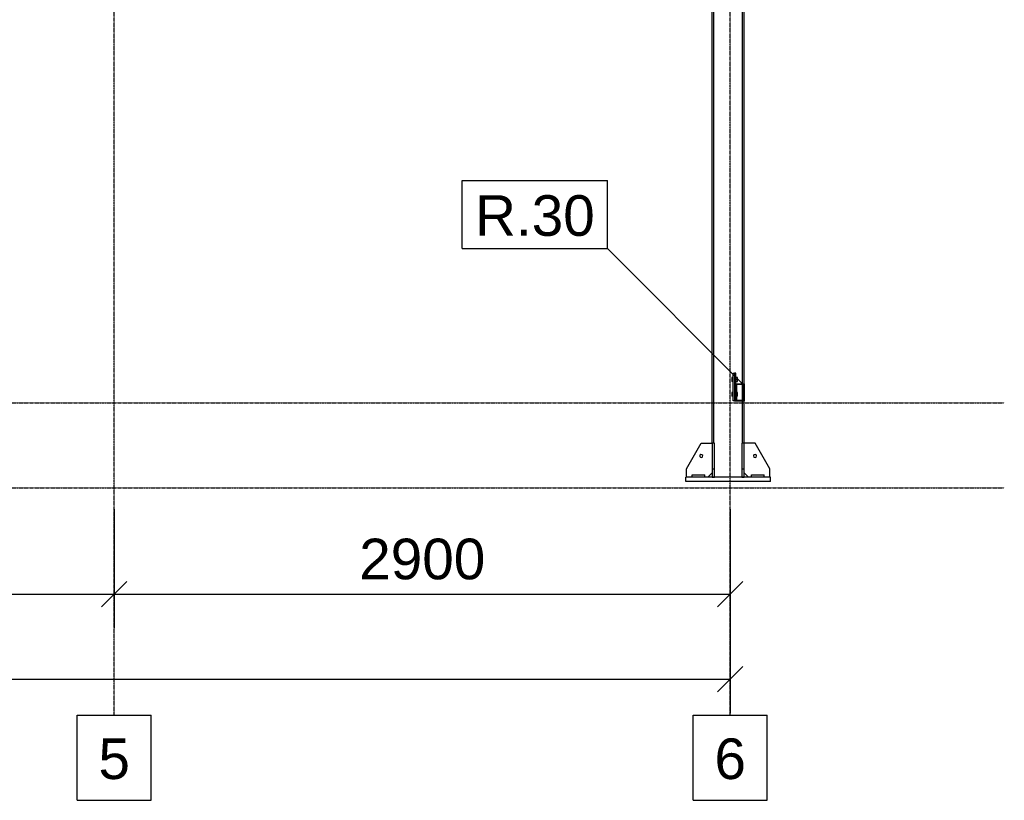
# Model space of a CAD drawing. Header units: millimetres. Extents: x 0 to 42000, y 0 to 29700.
# Tile 22 of 29: x 23955 to 28591, y 5882 to 9554. Entities that reach past the tile are written whole.
import ezdxf

# ---------------------------------------------------------------- set-up
doc = ezdxf.new("R2010")
doc.units = ezdxf.units.MM
doc.linetypes.add('DXK_LINE_DOT3', pattern=[5.9187, 2.979, -0.9799, 0.9799, -0.9799])
for name, color, linetype in [('TS_INNE_OBIEKTY', 7, 'Continuous'), ('TS_LINIE_WIDOCZNE', 7, 'Continuous'), ('TS_OPISY', 7, 'Continuous'), ('TS_OPISY_LINIE', 7, 'Continuous'), ('TS_OPISY_RAMKA', 7, 'Continuous'), ('TS_WYMIARY', 7, 'Continuous'), ('TS_WYMIARY_TEKST', 7, 'Continuous'), ('TS_WYPELNIENIE', 7, 'Continuous')]:
    doc.layers.add(name, color=color, linetype=linetype)
doc.styles.add('Arial', font='ARIAL.TTF', dxfattribs={"height": 0.2})

# ---------------------------------------------------------------- blocks, each defined once
blk = doc.blocks.new('Part-293068075-1338 - 1320')
at = {"layer": 'TS_LINIE_WIDOCZNE', "color": 1, "linetype": 'Continuous'}
for p, q in [((27214.7, 7561.5), (27214.7, 12541.5)), ((27223.7, 12541.5), (27214.7, 12541.5)), ((27223.7, 7561.5), (27223.7, 12541.5)), ((27357.7, 12102.7), (27357.7, 12541.5)), ((27357.7, 12541.5), (27362.7, 12541.5)), ((27366.7, 7841.5), (27366.7, 12491.5)), ((27357.7, 7841.5), (27357.7, 11982.7)), ((27357.7, 7764.5), (27357.7, 7838.5)), ((27357.7, 7561.5), (27357.7, 7761.5)), ((27366.7, 7561.5), (27366.7, 7761.5))]:
    blk.add_line(p, q, dxfattribs=at)
blk = doc.blocks.new('Part-293068075-1358 - 1320')
at = {"layer": 'TS_LINIE_WIDOCZNE', "color": 1, "linetype": 'Continuous'}
for p, q in [((27326.7, 7841.5), (27366.7, 7841.5)), ((27363.7, 7838.5), (27329.7, 7838.5)), ((27329.7, 7838.5), (27329.7, 7764.5)), ((27363.7, 7764.5), (27363.7, 7838.5)), ((27366.7, 7841.5), (27366.7, 7761.5)), ((27326.7, 7761.5), (27366.7, 7761.5)), ((27329.7, 7764.5), (27363.7, 7764.5))]:
    blk.add_line(p, q, dxfattribs=at)
blk = doc.blocks.new('Bolt-293068075-2207 - 1320')
at = {"layer": 'TS_INNE_OBIEKTY', "color": 1, "linetype": 'Continuous'}
for start, end in [(90, 270), (90, 270), (270, 90), (270, 90)]:
    blk.add_arc((27417.2, 7501.5), 7, start, end, dxfattribs=at)
blk = doc.blocks.new('Part-293068075-1364 - 1320')
at = {"layer": 'TS_LINIE_WIDOCZNE', "color": 1, "linetype": 'Continuous'}
for p, q in [((27090.7, 7381.5), (27090.7, 7401.5)), ((27490.7, 7401.5), (27090.7, 7401.5)), ((27490.7, 7381.5), (27090.7, 7381.5)), ((27490.7, 7381.5), (27490.7, 7401.5))]:
    blk.add_line(p, q, dxfattribs=at)
blk = doc.blocks.new('Part-293068075-1365 - 1320')
at = {"layer": 'TS_LINIE_WIDOCZNE', "color": 1, "linetype": 'Continuous'}
for p, q in [((27400.7, 7401.5), (27400.7, 7413.5)), ((27400.7, 7413.5), (27460.7, 7413.5)), ((27460.7, 7401.5), (27460.7, 7413.5))]:
    blk.add_line(p, q, dxfattribs=at)
blk = doc.blocks.new('Part-293068075-1366 - 1320')
at = {"layer": 'TS_LINIE_WIDOCZNE', "color": 1, "linetype": 'Continuous'}
for p, q in [((27120.7, 7401.5), (27120.7, 7413.5)), ((27120.7, 7413.5), (27180.7, 7413.5)), ((27180.7, 7401.5), (27180.7, 7413.5))]:
    blk.add_line(p, q, dxfattribs=at)
blk = doc.blocks.new('Part-293068075-2203 - 1320')
at = {"layer": 'TS_LINIE_WIDOCZNE', "color": 1, "linetype": 'Continuous'}
for p, q in [((27354.7, 7561.5), (27354.7, 7401.5)), ((27366.7, 7561.5), (27354.7, 7561.5)), ((27366.7, 7401.5), (27366.7, 7561.5)), ((27354.7, 7441.5), (27366.7, 7441.5)), ((27354.7, 7401.5), (27366.7, 7401.5))]:
    blk.add_line(p, q, dxfattribs=at)
blk = doc.blocks.new('Part-293068075-1397 - 1320')
at = {"layer": 'TS_LINIE_WIDOCZNE', "color": 1, "linetype": 'Continuous'}
for p, q in [((27314.7, 7891.5), (27320.7, 7891.5)), ((27314.7, 7761.5), (27314.7, 7891.5)), ((27320.7, 7761.5), (27314.7, 7761.5))]:
    blk.add_line(p, q, dxfattribs=at)
blk = doc.blocks.new('Bolt-293068075-1399 - 1320')
at = {"layer": 'TS_INNE_OBIEKTY', "color": 1, "linetype": 'Continuous'}
for p, q in [((27314.7, 7870.5), (27307.2, 7870.5)), ((27307.2, 7870.5), (27307.2, 7852.5)), ((27307.2, 7861.5), (27314.7, 7861.5)), ((27314.7, 7852.5), (27307.2, 7852.5)), ((27334.2, 7870.5), (27326.7, 7870.5)), ((27326.7, 7861.5), (27334.2, 7861.5)), ((27326.7, 7852.5), (27334.2, 7852.5)), ((27334.2, 7852.5), (27334.2, 7870.5)), ((27314.7, 7800.5), (27307.2, 7800.5)), ((27307.2, 7800.5), (27307.2, 7782.5)), ((27307.2, 7791.5), (27314.7, 7791.5)), ((27334.2, 7800.5), (27329.7, 7800.5)), ((27329.7, 7791.5), (27334.2, 7791.5)), ((27334.2, 7782.5), (27334.2, 7800.5)), ((27314.7, 7782.5), (27307.2, 7782.5)), ((27334.2, 7782.5), (27329.7, 7782.5))]:
    blk.add_line(p, q, dxfattribs=at)
blk = doc.blocks.new('Part-293068075-1484 - 1320')
at = {"layer": 'TS_WYPELNIENIE', "linetype": 'Continuous'}
h = blk.add_hatch(dxfattribs=at)
h.set_pattern_fill('', color=256, scale=70, style=0, pattern_type=0)
h.set_pattern_definition([(45, (27320.72, 7891.52), (-157.15, 157.15), [])])
h.paths.add_polyline_path([(27326.7, 7891.5), (27320.7, 7891.5), (27320.7, 7761.5), (27326.7, 7761.5)])
at = {"layer": 'TS_INNE_OBIEKTY', "color": 1, "linetype": 'Continuous'}
for p, q in [((27326.7, 7891.5), (27320.7, 7891.5)), ((27320.7, 7891.5), (27320.7, 7761.5)), ((27326.7, 7761.5), (27326.7, 7891.5)), ((27320.7, 7761.5), (27326.7, 7761.5))]:
    blk.add_line(p, q, dxfattribs=at)
at = {"layer": 'TS_LINIE_WIDOCZNE', "color": 1, "linetype": 'Continuous'}
for p, q in [((27320.7, 7891.5), (27320.7, 7891.5)), ((27326.7, 7891.5), (27326.7, 7891.5)), ((27320.7, 7761.5), (27320.7, 7761.5)), ((27326.7, 7761.5), (27326.7, 7761.5))]:
    blk.add_line(p, q, dxfattribs=at)
blk = doc.blocks.new('Bolt-293068075-2210 - 1320')
at = {"layer": 'TS_INNE_OBIEKTY', "color": 1, "linetype": 'Continuous'}
for start, end in [(108, 288), (108, 288), (288, 108), (288, 108)]:
    blk.add_arc((27164.2, 7501.5), 7, start, end, dxfattribs=at)
blk = doc.blocks.new('GridLine-293068075-2307 - 1320')
at = {"layer": 'TS_INNE_OBIEKTY', "color": 4, "linetype": 'DXK_LINE_DOT3'}
blk.add_line((24400.2, 6281.5), (24400.2, 14191.5), dxfattribs=at)
at = {"layer": 'TS_INNE_OBIEKTY', "color": 4, "linetype": 'Continuous'}
for p, q in [((24226.1, 6281.5), (24574.4, 6281.5)), ((24226.1, 5881.5), (24226.1, 6281.5)), ((24574.4, 5881.5), (24574.4, 6281.5)), ((24226.1, 5881.5), (24574.4, 5881.5))]:
    blk.add_line(p, q, dxfattribs=at)
at = {"layer": 'TS_INNE_OBIEKTY', "color": 2, "linetype": 'Continuous', "style": 'Arial'}
blk.add_text('5', height=191, dxfattribs=at).set_placement((24326.1, 5981.5))
blk = doc.blocks.new('Part-293068075-2198 - 1320')
at = {"layer": 'TS_LINIE_WIDOCZNE', "color": 1, "linetype": 'Continuous'}
for p, q in [((27417.2, 7561.5), (27366.7, 7561.5)), ((27487.2, 7441.5), (27417.2, 7561.5)), ((27386.7, 7401.5), (27366.7, 7421.5)), ((27487.2, 7401.5), (27487.2, 7441.5))]:
    blk.add_line(p, q, dxfattribs=at)
blk = doc.blocks.new('GridLine-293068075-2309 - 1320')
at = {"layer": 'TS_INNE_OBIEKTY', "color": 4, "linetype": 'DXK_LINE_DOT3'}
blk.add_line((2766.4, 7351.5), (28590.7, 7351.5), dxfattribs=at)
blk = doc.blocks.new('Part-293068075-2200 - 1320')
at = {"layer": 'TS_LINIE_WIDOCZNE', "color": 1, "linetype": 'Continuous'}
for p, q in [((27094.2, 7441.5), (27164.2, 7561.5)), ((27164.2, 7561.5), (27214.7, 7561.5)), ((27094.2, 7401.5), (27094.2, 7441.5)), ((27194.7, 7401.5), (27214.7, 7421.5))]:
    blk.add_line(p, q, dxfattribs=at)
blk = doc.blocks.new('Part-293068075-2204 - 1320')
at = {"layer": 'TS_LINIE_WIDOCZNE', "color": 1, "linetype": 'Continuous'}
for p, q in [((27214.7, 7561.5), (27214.7, 7401.5)), ((27226.7, 7561.5), (27214.7, 7561.5)), ((27226.7, 7401.5), (27226.7, 7561.5)), ((27214.7, 7441.5), (27226.7, 7441.5)), ((27214.7, 7401.5), (27226.7, 7401.5))]:
    blk.add_line(p, q, dxfattribs=at)
blk = doc.blocks.new('GridLine-293068075-2308 - 1320')
at = {"layer": 'TS_INNE_OBIEKTY', "color": 4, "linetype": 'DXK_LINE_DOT3'}
blk.add_line((27300.2, 6281.5), (27300.2, 14191.5), dxfattribs=at)
at = {"layer": 'TS_INNE_OBIEKTY', "color": 4, "linetype": 'Continuous'}
for p, q in [((27126.1, 6281.5), (27474.4, 6281.5)), ((27126.1, 5881.5), (27126.1, 6281.5)), ((27474.4, 5881.5), (27474.4, 6281.5)), ((27126.1, 5881.5), (27474.4, 5881.5))]:
    blk.add_line(p, q, dxfattribs=at)
at = {"layer": 'TS_INNE_OBIEKTY', "color": 2, "linetype": 'Continuous', "style": 'Arial'}
blk.add_text('6', height=191, dxfattribs=at).set_placement((27226.1, 5981.5))
blk = doc.blocks.new('GridLine-293068075-2310 - 1320')
at = {"layer": 'TS_INNE_OBIEKTY', "color": 4, "linetype": 'DXK_LINE_DOT3'}
blk.add_line((2766.4, 7751.5), (28590.7, 7751.5), dxfattribs=at)
blk = doc.blocks.new('StraightDimension-293068075-2315 - 1320')
at = {"layer": 'TS_WYMIARY', "color": 174, "linetype": 'Continuous'}
for p, q in [((24400.2, 7251.5), (24400.2, 6691.5)), ((24340.2, 6791.5), (24460.2, 6911.5)), ((19608.7, 6851.5), (24400.2, 6851.5))]:
    blk.add_line(p, q, dxfattribs=at)
blk = doc.blocks.new('StraightDimension-293068075-2314 - 1320')
at = {"layer": 'TS_WYMIARY', "color": 174, "linetype": 'Continuous'}
for p, q in [((24400.2, 7251.5), (24400.2, 6691.5)), ((27300.2, 7251.5), (27300.2, 6691.5)), ((24460.2, 6911.5), (24340.2, 6791.5)), ((27240.2, 6791.5), (27360.2, 6911.5)), ((24400.2, 6851.5), (27300.2, 6851.5))]:
    blk.add_line(p, q, dxfattribs=at)
at = {"color": 0}
blk.add_wipeout([(26186.7, 6881.5), (26186.7, 7161.5), (25513.7, 7161.5), (25513.7, 6881.5)], dxfattribs=at).dxf.layer = 'TS_WYMIARY'
at = {"layer": 'TS_WYMIARY_TEKST', "color": 96, "style": 'Arial'}
blk.add_text('2900', height=191.02, dxfattribs=at).set_placement((25553.7, 6921.5))
blk = doc.blocks.new('StraightDimension-293068075-2324 - 1320')
at = {"layer": 'TS_WYMIARY', "color": 174, "linetype": 'Continuous'}
for p, q in [((27300.2, 7251.5), (27300.2, 6291.5)), ((27240.2, 6391.5), (27360.2, 6511.5)), ((5205.2, 6451.5), (27300.2, 6451.5))]:
    blk.add_line(p, q, dxfattribs=at)
blk = doc.blocks.new('Mark-293068075-2481 - 1320')
at = {"layer": 'TS_OPISY_LINIE', "linetype": 'Continuous'}
blk.add_line((27358.4, 7841), (26722, 8477.4), dxfattribs=at)
at = {"layer": 'TS_OPISY_RAMKA', "linetype": 'Continuous'}
for p, q in [((26039, 8797.4), (26722, 8797.4)), ((26039, 8477.4), (26039, 8797.4)), ((26722, 8477.4), (26722, 8797.4)), ((26039, 8477.4), (26722, 8477.4))]:
    blk.add_line(p, q, dxfattribs=at)
blk.add_wipeout([(26662, 8537.4), (26662, 8737.4), (26099, 8737.4), (26099, 8537.4)]).dxf.layer = 'TS_OPISY_LINIE'
blk.add_wipeout([(26662, 8537.4), (26662, 8737.4), (26099, 8737.4), (26099, 8537.4)]).dxf.layer = 'TS_OPISY_LINIE'
at = {"layer": 'TS_OPISY', "style": 'Arial'}
blk.add_text('R.30', height=191.02, dxfattribs=at).set_placement((26099, 8537.4))

msp = doc.modelspace()

# ---------------------------------------------------------------- block references
for name in ['GridLine-293068075-2307 - 1320', 'GridLine-293068075-2308 - 1320', 'Part-293068075-1338 - 1320', 'GridLine-293068075-2310 - 1320', 'Part-293068075-1397 - 1320', 'Part-293068075-1484 - 1320', 'Bolt-293068075-1399 - 1320', 'Part-293068075-1358 - 1320', 'Part-293068075-2200 - 1320', 'Part-293068075-2204 - 1320', 'Part-293068075-2203 - 1320', 'Part-293068075-2198 - 1320', 'GridLine-293068075-2309 - 1320', 'Bolt-293068075-2210 - 1320', 'Bolt-293068075-2207 - 1320', 'Part-293068075-1364 - 1320', 'Part-293068075-1366 - 1320', 'Part-293068075-1365 - 1320']:
    msp.add_blockref(name, (0, 0))

# ---------------------------------------------------------------- next in the draw order: block references
for name in ['Mark-293068075-2481 - 1320', 'StraightDimension-293068075-2315 - 1320']:
    msp.add_blockref(name, (0, 0))

# ---------------------------------------------------------------- next in the draw order: block references
msp.add_blockref('StraightDimension-293068075-2314 - 1320', (0, 0))

# ---------------------------------------------------------------- next in the draw order: block references
msp.add_blockref('StraightDimension-293068075-2324 - 1320', (0, 0))

doc.saveas('drawing.dxf')
